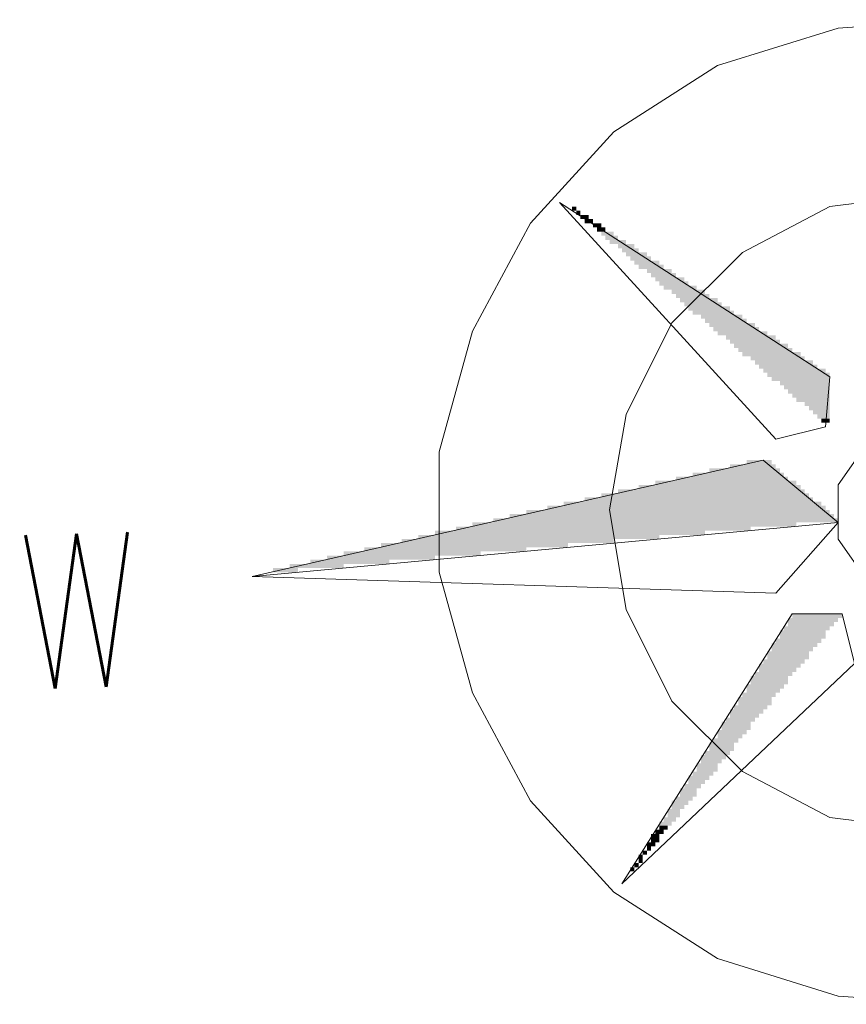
# Model space of a CAD drawing. Header units: millimetres. Extents: x -587 to 33545, y -26688 to 22494.
# Tile 68 of 256: x 12215 to 12384, y 7689 to 7889. Entities that reach past the tile are written whole.
import ezdxf

# ---------------------------------------------------------------- set-up
doc = ezdxf.new("R2010")
doc.units = ezdxf.units.MM
doc.header["$MEASUREMENT"] = 0
doc.layers.add('Nowe_820-G Rysunki Obrazki_Nr_pióra__1', color=7, linetype='Continuous', lineweight=13)
doc.layers.add('Nowe_820-G Rysunki Obrazki_Nr_pióra__23', color=7, linetype='Continuous', lineweight=15)
doc.styles.add('STYL_AUTOMATYCZNY_1', font='romans__.ttf', dxfattribs={"width": 0.771708})

msp = doc.modelspace()

# ---------------------------------------------------------------- hatches: boundary and pattern name
at = {"layer": 'Nowe_820-G Rysunki Obrazki_Nr_pióra__1', "linetype": 'Continuous', "lineweight": 0, "true_color": 0x000000}
for points in [[(12328.52, 7851.09), (12327.67, 7851.09), (12327.67, 7850.24), (12328.52, 7850.24)], [(12328.52, 7851.09), (12327.67, 7851.09), (12327.67, 7850.24), (12328.52, 7850.24)], [(12328.52, 7849.39), (12329.37, 7849.39), (12329.37, 7850.24), (12328.52, 7850.24)], [(12328.52, 7849.39), (12329.37, 7849.39), (12329.37, 7850.24), (12328.52, 7850.24)], [(12329.37, 7848.55), (12331.06, 7848.55), (12331.06, 7849.39), (12329.37, 7849.39)], [(12329.37, 7848.55), (12331.06, 7848.55), (12331.06, 7849.39), (12329.37, 7849.39)], [(12330.21, 7847.7), (12331.91, 7847.7), (12331.91, 7848.55), (12330.21, 7848.55)], [(12330.21, 7847.7), (12331.91, 7847.7), (12331.91, 7848.55), (12330.21, 7848.55)], [(12331.91, 7846.85), (12333.6, 7846.85), (12333.6, 7847.7), (12331.91, 7847.7)], [(12331.91, 7846.85), (12333.6, 7846.85), (12333.6, 7847.7), (12331.91, 7847.7)], [(12332.75, 7846.01), (12334.45, 7846.01), (12334.45, 7846.85), (12332.75, 7846.85)], [(12332.75, 7846.01), (12334.45, 7846.01), (12334.45, 7846.85), (12332.75, 7846.85)], [(12333.6, 7845.16), (12336.14, 7845.16), (12336.14, 7846.01), (12333.6, 7846.01)], [(12333.6, 7845.16), (12336.14, 7845.16), (12336.14, 7846.01), (12333.6, 7846.01)], [(12334.45, 7844.31), (12336.99, 7844.31), (12336.99, 7845.16), (12334.45, 7845.16)], [(12334.45, 7844.31), (12336.99, 7844.31), (12336.99, 7845.16), (12334.45, 7845.16)], [(12335.29, 7843.47), (12338.68, 7843.47), (12338.68, 7844.31), (12335.29, 7844.31)], [(12335.29, 7843.47), (12338.68, 7843.47), (12338.68, 7844.31), (12335.29, 7844.31)], [(12336.99, 7842.62), (12340.37, 7842.62), (12340.37, 7843.47), (12336.99, 7843.47)], [(12336.99, 7842.62), (12340.37, 7842.62), (12340.37, 7843.47), (12336.99, 7843.47)], [(12337.83, 7841.77), (12341.22, 7841.77), (12341.22, 7842.62), (12337.83, 7842.62)], [(12337.83, 7841.77), (12341.22, 7841.77), (12341.22, 7842.62), (12337.83, 7842.62)], [(12338.68, 7840.93), (12342.91, 7840.93), (12342.91, 7841.77), (12338.68, 7841.77)], [(12338.68, 7840.93), (12342.91, 7840.93), (12342.91, 7841.77), (12338.68, 7841.77)], [(12339.53, 7840.08), (12343.76, 7840.08), (12343.76, 7840.93), (12339.53, 7840.93)], [(12339.53, 7840.08), (12343.76, 7840.08), (12343.76, 7840.93), (12339.53, 7840.93)], [(12340.37, 7839.23), (12345.45, 7839.23), (12345.45, 7840.08), (12340.37, 7840.08)], [(12340.37, 7839.23), (12345.45, 7839.23), (12345.45, 7840.08), (12340.37, 7840.08)], [(12341.22, 7838.39), (12346.3, 7838.39), (12346.3, 7839.23), (12341.22, 7839.23)], [(12341.22, 7838.39), (12346.3, 7838.39), (12346.3, 7839.23), (12341.22, 7839.23)], [(12342.91, 7837.54), (12347.99, 7837.54), (12347.99, 7838.39), (12342.91, 7838.39)], [(12342.91, 7837.54), (12347.99, 7837.54), (12347.99, 7838.39), (12342.91, 7838.39)], [(12343.76, 7836.69), (12348.84, 7836.69), (12348.84, 7837.54), (12343.76, 7837.54)], [(12343.76, 7836.69), (12348.84, 7836.69), (12348.84, 7837.54), (12343.76, 7837.54)], [(12344.61, 7835.85), (12350.53, 7835.85), (12350.53, 7836.69), (12344.61, 7836.69)], [(12344.61, 7835.85), (12350.53, 7835.85), (12350.53, 7836.69), (12344.61, 7836.69)], [(12345.45, 7835), (12351.38, 7835), (12351.38, 7835.85), (12345.45, 7835.85)], [(12345.45, 7835), (12351.38, 7835), (12351.38, 7835.85), (12345.45, 7835.85)], [(12346.3, 7834.15), (12353.07, 7834.15), (12353.07, 7835), (12346.3, 7835)], [(12346.3, 7834.15), (12353.07, 7834.15), (12353.07, 7835), (12346.3, 7835)], [(12347.99, 7833.31), (12354.77, 7833.31), (12354.77, 7834.15), (12347.99, 7834.15)], [(12347.99, 7833.31), (12354.77, 7833.31), (12354.77, 7834.15), (12347.99, 7834.15)], [(12348.84, 7832.46), (12355.61, 7832.46), (12355.61, 7833.31), (12348.84, 7833.31)], [(12348.84, 7832.46), (12355.61, 7832.46), (12355.61, 7833.31), (12348.84, 7833.31)], [(12349.69, 7831.61), (12357.31, 7831.61), (12357.31, 7832.46), (12349.69, 7832.46)], [(12349.69, 7831.61), (12357.31, 7831.61), (12357.31, 7832.46), (12349.69, 7832.46)], [(12350.53, 7830.77), (12358.15, 7830.77), (12358.15, 7831.61), (12350.53, 7831.61)], [(12350.53, 7830.77), (12358.15, 7830.77), (12358.15, 7831.61), (12350.53, 7831.61)], [(12351.38, 7829.92), (12359.85, 7829.92), (12359.85, 7830.77), (12351.38, 7830.77)], [(12351.38, 7829.92), (12359.85, 7829.92), (12359.85, 7830.77), (12351.38, 7830.77)], [(12352.23, 7829.07), (12360.69, 7829.07), (12360.69, 7829.92), (12352.23, 7829.92)], [(12352.23, 7829.07), (12360.69, 7829.07), (12360.69, 7829.92), (12352.23, 7829.92)], [(12353.92, 7828.23), (12362.39, 7828.23), (12362.39, 7829.07), (12353.92, 7829.07)], [(12353.92, 7828.23), (12362.39, 7828.23), (12362.39, 7829.07), (12353.92, 7829.07)], [(12354.77, 7827.38), (12363.23, 7827.38), (12363.23, 7828.23), (12354.77, 7828.23)], [(12354.77, 7827.38), (12363.23, 7827.38), (12363.23, 7828.23), (12354.77, 7828.23)], [(12355.61, 7826.53), (12364.93, 7826.53), (12364.93, 7827.38), (12355.61, 7827.38)], [(12355.61, 7826.53), (12364.93, 7826.53), (12364.93, 7827.38), (12355.61, 7827.38)], [(12356.46, 7825.69), (12365.77, 7825.69), (12365.77, 7826.53), (12356.46, 7826.53)], [(12356.46, 7825.69), (12365.77, 7825.69), (12365.77, 7826.53), (12356.46, 7826.53)], [(12357.31, 7824.84), (12367.47, 7824.84), (12367.47, 7825.69), (12357.31, 7825.69)], [(12357.31, 7824.84), (12367.47, 7824.84), (12367.47, 7825.69), (12357.31, 7825.69)], [(12359, 7823.99), (12369.16, 7823.99), (12369.16, 7824.84), (12359, 7824.84)], [(12359, 7823.99), (12369.16, 7823.99), (12369.16, 7824.84), (12359, 7824.84)], [(12359.85, 7823.15), (12370.01, 7823.15), (12370.01, 7823.99), (12359.85, 7823.99)], [(12359.85, 7823.15), (12370.01, 7823.15), (12370.01, 7823.99), (12359.85, 7823.99)], [(12360.69, 7822.3), (12371.7, 7822.3), (12371.7, 7823.15), (12360.69, 7823.15)], [(12360.69, 7822.3), (12371.7, 7822.3), (12371.7, 7823.15), (12360.69, 7823.15)], [(12361.54, 7821.45), (12372.55, 7821.45), (12372.55, 7822.3), (12361.54, 7822.3)], [(12361.54, 7821.45), (12372.55, 7821.45), (12372.55, 7822.3), (12361.54, 7822.3)], [(12362.39, 7820.61), (12374.24, 7820.61), (12374.24, 7821.45), (12362.39, 7821.45)], [(12362.39, 7820.61), (12374.24, 7820.61), (12374.24, 7821.45), (12362.39, 7821.45)], [(12364.08, 7819.76), (12375.09, 7819.76), (12375.09, 7820.61), (12364.08, 7820.61)], [(12364.08, 7819.76), (12375.09, 7819.76), (12375.09, 7820.61), (12364.08, 7820.61)], [(12364.93, 7818.91), (12376.78, 7818.91), (12376.78, 7819.76), (12364.93, 7819.76)], [(12364.93, 7818.91), (12376.78, 7818.91), (12376.78, 7819.76), (12364.93, 7819.76)], [(12365.77, 7818.07), (12377.63, 7818.07), (12377.63, 7818.91), (12365.77, 7818.91)], [(12365.77, 7818.07), (12377.63, 7818.07), (12377.63, 7818.91), (12365.77, 7818.91)], [(12366.62, 7817.22), (12379.32, 7817.22), (12379.32, 7818.07), (12366.62, 7818.07)], [(12366.62, 7817.22), (12379.32, 7817.22), (12379.32, 7818.07), (12366.62, 7818.07)], [(12367.47, 7816.37), (12380.17, 7816.37), (12380.17, 7817.22), (12367.47, 7817.22)], [(12367.47, 7816.37), (12380.17, 7816.37), (12380.17, 7817.22), (12367.47, 7817.22)], [(12368.31, 7815.53), (12380.17, 7815.53), (12380.17, 7816.37), (12368.31, 7816.37)], [(12368.31, 7815.53), (12380.17, 7815.53), (12380.17, 7816.37), (12368.31, 7816.37)], [(12370.01, 7814.68), (12380.17, 7814.68), (12380.17, 7815.53), (12370.01, 7815.53)], [(12370.01, 7814.68), (12380.17, 7814.68), (12380.17, 7815.53), (12370.01, 7815.53)], [(12370.85, 7813.83), (12380.17, 7813.83), (12380.17, 7814.68), (12370.85, 7814.68)], [(12370.85, 7813.83), (12380.17, 7813.83), (12380.17, 7814.68), (12370.85, 7814.68)], [(12371.7, 7812.99), (12380.17, 7812.99), (12380.17, 7813.83), (12371.7, 7813.83)], [(12371.7, 7812.99), (12380.17, 7812.99), (12380.17, 7813.83), (12371.7, 7813.83)], [(12372.55, 7812.14), (12380.17, 7812.14), (12380.17, 7812.99), (12372.55, 7812.99)], [(12372.55, 7812.14), (12380.17, 7812.14), (12380.17, 7812.99), (12372.55, 7812.99)], [(12373.39, 7811.29), (12380.17, 7811.29), (12380.17, 7812.14), (12373.39, 7812.14)], [(12373.39, 7811.29), (12380.17, 7811.29), (12380.17, 7812.14), (12373.39, 7812.14)], [(12375.09, 7810.45), (12380.17, 7810.45), (12380.17, 7811.29), (12375.09, 7811.29)], [(12375.09, 7810.45), (12380.17, 7810.45), (12380.17, 7811.29), (12375.09, 7811.29)], [(12375.93, 7809.6), (12380.17, 7809.6), (12380.17, 7810.45), (12375.93, 7810.45)], [(12375.93, 7809.6), (12380.17, 7809.6), (12380.17, 7810.45), (12375.93, 7810.45)], [(12376.78, 7808.75), (12380.17, 7808.75), (12380.17, 7809.6), (12376.78, 7809.6)], [(12376.78, 7808.75), (12380.17, 7808.75), (12380.17, 7809.6), (12376.78, 7809.6)], [(12377.63, 7807.91), (12380.17, 7807.91), (12380.17, 7808.75), (12377.63, 7808.75)], [(12377.63, 7807.91), (12380.17, 7807.91), (12380.17, 7808.75), (12377.63, 7808.75)], [(12378.47, 7807.91), (12378.47, 7807.06), (12380.17, 7807.06), (12380.17, 7807.91)], [(12378.47, 7807.91), (12378.47, 7807.06), (12380.17, 7807.06), (12380.17, 7807.91)], [(12355.61, 7796.9), (12370.01, 7796.9), (12370.01, 7797.75), (12355.61, 7797.75)], [(12355.61, 7796.9), (12370.01, 7796.9), (12370.01, 7797.75), (12355.61, 7797.75)], [(12359.85, 7797.75), (12369.16, 7797.75), (12369.16, 7798.59), (12359.85, 7798.59)], [(12359.85, 7797.75), (12369.16, 7797.75), (12369.16, 7798.59), (12359.85, 7798.59)], [(12363.23, 7798.59), (12368.31, 7798.59), (12368.31, 7799.44), (12363.23, 7799.44)], [(12363.23, 7798.59), (12368.31, 7798.59), (12368.31, 7799.44), (12363.23, 7799.44)], [(12348.84, 7795.21), (12371.7, 7795.21), (12371.7, 7796.05), (12348.84, 7796.05)], [(12348.84, 7795.21), (12371.7, 7795.21), (12371.7, 7796.05), (12348.84, 7796.05)], [(12352.23, 7796.05), (12370.85, 7796.05), (12370.85, 7796.9), (12352.23, 7796.9)], [(12352.23, 7796.05), (12370.85, 7796.05), (12370.85, 7796.9), (12352.23, 7796.9)], [(12341.22, 7793.51), (12374.24, 7793.51), (12374.24, 7794.36), (12341.22, 7794.36)], [(12341.22, 7793.51), (12374.24, 7793.51), (12374.24, 7794.36), (12341.22, 7794.36)], [(12344.61, 7794.36), (12373.39, 7794.36), (12373.39, 7795.21), (12344.61, 7795.21)], [(12344.61, 7794.36), (12373.39, 7794.36), (12373.39, 7795.21), (12344.61, 7795.21)], [(12330.21, 7790.97), (12376.78, 7790.97), (12376.78, 7791.82), (12330.21, 7791.82)], [(12330.21, 7790.97), (12376.78, 7790.97), (12376.78, 7791.82), (12330.21, 7791.82)], [(12333.6, 7791.82), (12375.93, 7791.82), (12375.93, 7792.67), (12333.6, 7792.67)], [(12333.6, 7791.82), (12375.93, 7791.82), (12375.93, 7792.67), (12333.6, 7792.67)], [(12336.99, 7792.67), (12375.09, 7792.67), (12375.09, 7793.51), (12336.99, 7793.51)], [(12336.99, 7792.67), (12375.09, 7792.67), (12375.09, 7793.51), (12336.99, 7793.51)], [(12322.59, 7789.28), (12379.32, 7789.28), (12379.32, 7790.13), (12322.59, 7790.13)], [(12322.59, 7789.28), (12379.32, 7789.28), (12379.32, 7790.13), (12322.59, 7790.13)], [(12325.98, 7790.13), (12378.47, 7790.13), (12378.47, 7790.97), (12325.98, 7790.97)], [(12325.98, 7790.13), (12378.47, 7790.13), (12378.47, 7790.97), (12325.98, 7790.97)], [(12314.97, 7787.59), (12381.01, 7787.59), (12381.01, 7788.43), (12314.97, 7788.43)], [(12314.97, 7787.59), (12381.01, 7787.59), (12381.01, 7788.43), (12314.97, 7788.43)], [(12318.36, 7788.43), (12380.17, 7788.43), (12380.17, 7789.28), (12318.36, 7789.28)], [(12318.36, 7788.43), (12380.17, 7788.43), (12380.17, 7789.28), (12318.36, 7789.28)], [(12303.97, 7785.05), (12364.08, 7785.05), (12364.08, 7785.89), (12303.97, 7785.89)], [(12303.97, 7785.05), (12364.08, 7785.05), (12364.08, 7785.89), (12303.97, 7785.89)], [(12307.35, 7785.89), (12373.39, 7785.89), (12373.39, 7786.74), (12307.35, 7786.74)], [(12307.35, 7785.89), (12373.39, 7785.89), (12373.39, 7786.74), (12307.35, 7786.74)], [(12311.59, 7786.74), (12381.86, 7786.74), (12381.86, 7787.59), (12311.59, 7787.59)], [(12311.59, 7786.74), (12381.86, 7786.74), (12381.86, 7787.59), (12311.59, 7787.59)], [(12296.35, 7783.35), (12345.45, 7783.35), (12345.45, 7784.2), (12296.35, 7784.2)], [(12296.35, 7783.35), (12345.45, 7783.35), (12345.45, 7784.2), (12296.35, 7784.2)], [(12299.73, 7784.2), (12354.77, 7784.2), (12354.77, 7785.05), (12299.73, 7785.05)], [(12299.73, 7784.2), (12354.77, 7784.2), (12354.77, 7785.05), (12299.73, 7785.05)], [(12285.34, 7780.81), (12318.36, 7780.81), (12318.36, 7781.66), (12285.34, 7781.66)], [(12285.34, 7780.81), (12318.36, 7780.81), (12318.36, 7781.66), (12285.34, 7781.66)], [(12288.73, 7781.66), (12326.83, 7781.66), (12326.83, 7782.51), (12288.73, 7782.51)], [(12288.73, 7781.66), (12326.83, 7781.66), (12326.83, 7782.51), (12288.73, 7782.51)], [(12292.96, 7782.51), (12336.14, 7782.51), (12336.14, 7783.35), (12292.96, 7783.35)], [(12292.96, 7782.51), (12336.14, 7782.51), (12336.14, 7783.35), (12292.96, 7783.35)], [(12277.72, 7779.12), (12299.73, 7779.12), (12299.73, 7779.97), (12277.72, 7779.97)], [(12277.72, 7779.12), (12299.73, 7779.12), (12299.73, 7779.97), (12277.72, 7779.97)], [(12281.11, 7779.97), (12309.05, 7779.97), (12309.05, 7780.81), (12281.11, 7780.81)], [(12281.11, 7779.97), (12309.05, 7779.97), (12309.05, 7780.81), (12281.11, 7780.81)], [(12270.1, 7777.43), (12281.11, 7777.43), (12281.11, 7778.27), (12270.1, 7778.27)], [(12270.1, 7777.43), (12281.11, 7777.43), (12281.11, 7778.27), (12270.1, 7778.27)], [(12274.33, 7778.27), (12290.42, 7778.27), (12290.42, 7779.12), (12274.33, 7779.12)], [(12274.33, 7778.27), (12290.42, 7778.27), (12290.42, 7779.12), (12274.33, 7779.12)], [(12266.71, 7776.58), (12271.79, 7776.58), (12271.79, 7777.43), (12266.71, 7777.43)], [(12266.71, 7776.58), (12271.79, 7776.58), (12271.79, 7777.43), (12266.71, 7777.43)], [(12372.55, 7767.27), (12382.71, 7767.27), (12382.71, 7768.11), (12372.55, 7768.11)], [(12372.55, 7767.27), (12382.71, 7767.27), (12382.71, 7768.11), (12372.55, 7768.11)], [(12370.85, 7764.73), (12380.17, 7764.73), (12380.17, 7765.57), (12370.85, 7765.57)], [(12370.85, 7764.73), (12380.17, 7764.73), (12380.17, 7765.57), (12370.85, 7765.57)], [(12371.7, 7766.42), (12381.86, 7766.42), (12381.86, 7767.27), (12371.7, 7767.27)], [(12371.7, 7766.42), (12381.86, 7766.42), (12381.86, 7767.27), (12371.7, 7767.27)], [(12371.7, 7765.57), (12381.01, 7765.57), (12381.01, 7766.42), (12371.7, 7766.42)], [(12371.7, 7765.57), (12381.01, 7765.57), (12381.01, 7766.42), (12371.7, 7766.42)], [(12370.01, 7763.03), (12379.32, 7763.03), (12379.32, 7764.73), (12370.01, 7764.73)], [(12370.01, 7763.03), (12379.32, 7763.03), (12379.32, 7764.73), (12370.01, 7764.73)], [(12368.31, 7761.34), (12377.63, 7761.34), (12377.63, 7762.19), (12368.31, 7762.19)], [(12368.31, 7761.34), (12377.63, 7761.34), (12377.63, 7762.19), (12368.31, 7762.19)], [(12369.16, 7762.19), (12378.47, 7762.19), (12378.47, 7763.03), (12369.16, 7763.03)], [(12369.16, 7762.19), (12378.47, 7762.19), (12378.47, 7763.03), (12369.16, 7763.03)], [(12367.47, 7758.8), (12375.93, 7758.8), (12375.93, 7760.49), (12367.47, 7760.49)], [(12367.47, 7758.8), (12375.93, 7758.8), (12375.93, 7760.49), (12367.47, 7760.49)], [(12368.31, 7760.49), (12376.78, 7760.49), (12376.78, 7761.34), (12368.31, 7761.34)], [(12368.31, 7760.49), (12376.78, 7760.49), (12376.78, 7761.34), (12368.31, 7761.34)], [(12365.77, 7757.11), (12374.24, 7757.11), (12374.24, 7757.95), (12365.77, 7757.95)], [(12365.77, 7757.11), (12374.24, 7757.11), (12374.24, 7757.95), (12365.77, 7757.95)], [(12366.62, 7757.95), (12375.09, 7757.95), (12375.09, 7758.8), (12366.62, 7758.8)], [(12366.62, 7757.95), (12375.09, 7757.95), (12375.09, 7758.8), (12366.62, 7758.8)], [(12364.93, 7755.41), (12372.55, 7755.41), (12372.55, 7756.26), (12364.93, 7756.26)], [(12364.93, 7755.41), (12372.55, 7755.41), (12372.55, 7756.26), (12364.93, 7756.26)], [(12365.77, 7756.26), (12373.39, 7756.26), (12373.39, 7757.11), (12365.77, 7757.11)], [(12365.77, 7756.26), (12373.39, 7756.26), (12373.39, 7757.11), (12365.77, 7757.11)], [(12363.23, 7752.87), (12370.85, 7752.87), (12370.85, 7753.72), (12363.23, 7753.72)], [(12363.23, 7752.87), (12370.85, 7752.87), (12370.85, 7753.72), (12363.23, 7753.72)], [(12364.08, 7753.72), (12371.7, 7753.72), (12371.7, 7755.41), (12364.08, 7755.41)], [(12364.08, 7753.72), (12371.7, 7753.72), (12371.7, 7755.41), (12364.08, 7755.41)], [(12362.39, 7751.18), (12369.16, 7751.18), (12369.16, 7752.03), (12362.39, 7752.03)], [(12362.39, 7751.18), (12369.16, 7751.18), (12369.16, 7752.03), (12362.39, 7752.03)], [(12363.23, 7752.03), (12370.01, 7752.03), (12370.01, 7752.87), (12363.23, 7752.87)], [(12363.23, 7752.03), (12370.01, 7752.03), (12370.01, 7752.87), (12363.23, 7752.87)], [(12361.54, 7749.49), (12368.31, 7749.49), (12368.31, 7751.18), (12361.54, 7751.18)], [(12361.54, 7749.49), (12368.31, 7749.49), (12368.31, 7751.18), (12361.54, 7751.18)], [(12359.85, 7747.79), (12366.62, 7747.79), (12366.62, 7748.64), (12359.85, 7748.64)], [(12359.85, 7747.79), (12366.62, 7747.79), (12366.62, 7748.64), (12359.85, 7748.64)], [(12359.85, 7746.95), (12365.77, 7746.95), (12365.77, 7747.79), (12359.85, 7747.79)], [(12359.85, 7746.95), (12365.77, 7746.95), (12365.77, 7747.79), (12359.85, 7747.79)], [(12360.69, 7748.64), (12367.47, 7748.64), (12367.47, 7749.49), (12360.69, 7749.49)], [(12360.69, 7748.64), (12367.47, 7748.64), (12367.47, 7749.49), (12360.69, 7749.49)], [(12358.15, 7744.41), (12364.08, 7744.41), (12364.08, 7746.1), (12358.15, 7746.1)], [(12358.15, 7744.41), (12364.08, 7744.41), (12364.08, 7746.1), (12358.15, 7746.1)], [(12359, 7746.1), (12364.93, 7746.1), (12364.93, 7746.95), (12359, 7746.95)], [(12359, 7746.1), (12364.93, 7746.1), (12364.93, 7746.95), (12359, 7746.95)], [(12357.31, 7743.56), (12363.23, 7743.56), (12363.23, 7744.41), (12357.31, 7744.41)], [(12357.31, 7743.56), (12363.23, 7743.56), (12363.23, 7744.41), (12357.31, 7744.41)], [(12357.31, 7742.71), (12362.39, 7742.71), (12362.39, 7743.56), (12357.31, 7743.56)], [(12357.31, 7742.71), (12362.39, 7742.71), (12362.39, 7743.56), (12357.31, 7743.56)], [(12355.61, 7740.17), (12360.69, 7740.17), (12360.69, 7741.87), (12355.61, 7741.87)], [(12355.61, 7740.17), (12360.69, 7740.17), (12360.69, 7741.87), (12355.61, 7741.87)], [(12356.46, 7741.87), (12361.54, 7741.87), (12361.54, 7742.71), (12356.46, 7742.71)], [(12356.46, 7741.87), (12361.54, 7741.87), (12361.54, 7742.71), (12356.46, 7742.71)], [(12354.77, 7739.33), (12359.85, 7739.33), (12359.85, 7740.17), (12354.77, 7740.17)], [(12354.77, 7739.33), (12359.85, 7739.33), (12359.85, 7740.17), (12354.77, 7740.17)], [(12353.07, 7735.94), (12357.31, 7735.94), (12357.31, 7737.63), (12353.07, 7737.63)], [(12353.07, 7735.94), (12357.31, 7735.94), (12357.31, 7737.63), (12353.07, 7737.63)], [(12353.92, 7738.48), (12359, 7738.48), (12359, 7739.33), (12353.92, 7739.33)], [(12353.92, 7738.48), (12359, 7738.48), (12359, 7739.33), (12353.92, 7739.33)], [(12353.92, 7737.63), (12358.15, 7737.63), (12358.15, 7738.48), (12353.92, 7738.48)], [(12353.92, 7737.63), (12358.15, 7737.63), (12358.15, 7738.48), (12353.92, 7738.48)], [(12352.23, 7735.09), (12356.46, 7735.09), (12356.46, 7735.94), (12352.23, 7735.94)], [(12352.23, 7735.09), (12356.46, 7735.09), (12356.46, 7735.94), (12352.23, 7735.94)], [(12351.38, 7734.25), (12355.61, 7734.25), (12355.61, 7735.09), (12351.38, 7735.09)], [(12351.38, 7734.25), (12355.61, 7734.25), (12355.61, 7735.09), (12351.38, 7735.09)], [(12351.38, 7733.4), (12354.77, 7733.4), (12354.77, 7734.25), (12351.38, 7734.25)], [(12351.38, 7733.4), (12354.77, 7733.4), (12354.77, 7734.25), (12351.38, 7734.25)], [(12349.69, 7730.86), (12353.07, 7730.86), (12353.07, 7732.55), (12349.69, 7732.55)], [(12349.69, 7730.86), (12353.07, 7730.86), (12353.07, 7732.55), (12349.69, 7732.55)], [(12350.53, 7732.55), (12353.92, 7732.55), (12353.92, 7733.4), (12350.53, 7733.4)], [(12350.53, 7732.55), (12353.92, 7732.55), (12353.92, 7733.4), (12350.53, 7733.4)], [(12347.99, 7729.17), (12351.38, 7729.17), (12351.38, 7730.01), (12347.99, 7730.01)], [(12347.99, 7729.17), (12351.38, 7729.17), (12351.38, 7730.01), (12347.99, 7730.01)], [(12348.84, 7730.01), (12352.23, 7730.01), (12352.23, 7730.86), (12348.84, 7730.86)], [(12348.84, 7730.01), (12352.23, 7730.01), (12352.23, 7730.86), (12348.84, 7730.86)], [(12347.15, 7726.63), (12349.69, 7726.63), (12349.69, 7728.32), (12347.15, 7728.32)], [(12347.15, 7726.63), (12349.69, 7726.63), (12349.69, 7728.32), (12347.15, 7728.32)], [(12347.99, 7728.32), (12350.53, 7728.32), (12350.53, 7729.17), (12347.99, 7729.17)], [(12347.99, 7728.32), (12350.53, 7728.32), (12350.53, 7729.17), (12347.99, 7729.17)], [(12345.45, 7724.93), (12347.99, 7724.93), (12347.99, 7725.78), (12345.45, 7725.78)], [(12345.45, 7724.93), (12347.99, 7724.93), (12347.99, 7725.78), (12345.45, 7725.78)], [(12346.3, 7725.78), (12348.84, 7725.78), (12348.84, 7726.63), (12346.3, 7726.63)], [(12346.3, 7725.78), (12348.84, 7725.78), (12348.84, 7726.63), (12346.3, 7726.63)], [(12344.61, 7723.24), (12346.3, 7723.24), (12346.3, 7724.09), (12344.61, 7724.09)], [(12344.61, 7723.24), (12346.3, 7723.24), (12346.3, 7724.09), (12344.61, 7724.09)], [(12345.45, 7724.09), (12347.15, 7724.09), (12347.15, 7724.93), (12345.45, 7724.93)], [(12345.45, 7724.09), (12347.15, 7724.09), (12347.15, 7724.93), (12345.45, 7724.93)], [(12342.91, 7720.7), (12344.61, 7720.7), (12344.61, 7721.55), (12342.91, 7721.55)], [(12342.91, 7720.7), (12344.61, 7720.7), (12344.61, 7721.55), (12342.91, 7721.55)], [(12343.76, 7721.55), (12345.45, 7721.55), (12345.45, 7723.24), (12343.76, 7723.24)], [(12343.76, 7721.55), (12345.45, 7721.55), (12345.45, 7723.24), (12343.76, 7723.24)], [(12342.07, 7719.01), (12342.91, 7719.01), (12342.91, 7719.85), (12342.07, 7719.85)], [(12342.07, 7719.01), (12342.91, 7719.01), (12342.91, 7719.85), (12342.07, 7719.85)], [(12342.91, 7719.85), (12343.76, 7719.85), (12343.76, 7720.7), (12342.91, 7720.7)], [(12342.91, 7719.85), (12343.76, 7719.85), (12343.76, 7720.7), (12342.91, 7720.7)], [(12341.22, 7717.31), (12342.07, 7717.31), (12342.07, 7719.01), (12341.22, 7719.01)], [(12341.22, 7717.31), (12342.07, 7717.31), (12342.07, 7719.01), (12341.22, 7719.01)], [(12339.53, 7715.62), (12340.37, 7715.62), (12340.37, 7716.47), (12339.53, 7716.47)], [(12339.53, 7715.62), (12340.37, 7715.62), (12340.37, 7716.47), (12339.53, 7716.47)], [(12340.37, 7716.47), (12341.22, 7716.47), (12341.22, 7717.31), (12340.37, 7717.31)], [(12340.37, 7716.47), (12341.22, 7716.47), (12341.22, 7717.31), (12340.37, 7717.31)]]:
    msp.add_hatch(color=18, dxfattribs=at).paths.add_polyline_path(points)

# ---------------------------------------------------------------- linework, layer by layer
at = {"layer": 'Nowe_820-G Rysunki Obrazki_Nr_pióra__23', "color": 7, "linetype": 'Continuous', "lineweight": 15}
for points in [[(12406.41, 7889.19), (12381.86, 7887.49)], [(12406.41, 7889.19), (12381.86, 7887.49)], [(12381.86, 7887.49), (12357.31, 7879.87)], [(12381.86, 7887.49), (12357.31, 7879.87)], [(12357.31, 7879.87), (12336.14, 7866.33)], [(12357.31, 7879.87), (12336.14, 7866.33)], [(12336.14, 7866.33), (12319.21, 7847.7)], [(12336.14, 7866.33), (12319.21, 7847.7)], [(12380.17, 7816.37), (12325.13, 7851.93)], [(12325.13, 7851.93), (12369.16, 7803.67)], [(12380.17, 7816.37), (12325.13, 7851.93)], [(12325.13, 7851.93), (12369.16, 7803.67)], [(12400.49, 7853.63), (12380.17, 7851.09)], [(12400.49, 7853.63), (12380.17, 7851.09)], [(12380.17, 7851.09), (12362.39, 7841.77)], [(12380.17, 7851.09), (12362.39, 7841.77)], [(12319.21, 7847.7), (12307.35, 7825.69)], [(12319.21, 7847.7), (12307.35, 7825.69)], [(12362.39, 7841.77), (12347.99, 7827.38)], [(12362.39, 7841.77), (12347.99, 7827.38)], [(12347.99, 7827.38), (12338.68, 7808.75)], [(12347.99, 7827.38), (12338.68, 7808.75)], [(12307.35, 7825.69), (12300.58, 7801.13)], [(12307.35, 7825.69), (12300.58, 7801.13)], [(12379.32, 7806.21), (12380.17, 7816.37)], [(12379.32, 7806.21), (12380.17, 7816.37)], [(12338.68, 7808.75), (12335.29, 7789.28)], [(12338.68, 7808.75), (12335.29, 7789.28)], [(12369.16, 7803.67), (12379.32, 7806.21)], [(12369.16, 7803.67), (12379.32, 7806.21)], [(12387.79, 7802.83), (12381.86, 7794.36)], [(12387.79, 7802.83), (12381.86, 7794.36)], [(12300.58, 7801.13), (12300.58, 7776.58)], [(12300.58, 7801.13), (12300.58, 7776.58)], [(12366.62, 7799.44), (12262.48, 7775.73)], [(12262.48, 7775.73), (12366.62, 7799.44)], [(12366.62, 7799.44), (12381.86, 7786.74)], [(12381.86, 7786.74), (12366.62, 7799.44)], [(12381.86, 7794.36), (12381.86, 7783.35)], [(12381.86, 7794.36), (12381.86, 7783.35)], [(12335.29, 7789.28), (12338.68, 7768.96)], [(12335.29, 7789.28), (12338.68, 7768.96)], [(12262.48, 7775.73), (12381.86, 7786.74)], [(12381.86, 7786.74), (12262.48, 7775.73)], [(12369.16, 7772.35), (12381.86, 7786.74)], [(12381.86, 7786.74), (12369.16, 7772.35)], [(12381.86, 7783.35), (12387.79, 7774.89)], [(12381.86, 7783.35), (12387.79, 7774.89)], [(12262.48, 7775.73), (12369.16, 7772.35)], [(12369.16, 7772.35), (12262.48, 7775.73)], [(12300.58, 7776.58), (12307.35, 7752.03)], [(12300.58, 7776.58), (12307.35, 7752.03)], [(12337.83, 7713.08), (12372.55, 7768.11)], [(12372.55, 7768.11), (12337.83, 7713.08)], [(12338.68, 7768.96), (12347.99, 7750.33)], [(12338.68, 7768.96), (12347.99, 7750.33)], [(12372.55, 7768.11), (12382.71, 7768.11)], [(12382.71, 7768.11), (12372.55, 7768.11)], [(12382.71, 7768.11), (12385.25, 7757.95)], [(12385.25, 7757.95), (12382.71, 7768.11)], [(12385.25, 7757.95), (12337.83, 7713.08)], [(12337.83, 7713.08), (12385.25, 7757.95)], [(12307.35, 7752.03), (12319.21, 7730.01)], [(12307.35, 7752.03), (12319.21, 7730.01)], [(12347.99, 7750.33), (12362.39, 7735.94)], [(12347.99, 7750.33), (12362.39, 7735.94)], [(12362.39, 7735.94), (12380.17, 7726.63)], [(12362.39, 7735.94), (12380.17, 7726.63)], [(12319.21, 7730.01), (12336.14, 7711.39)], [(12319.21, 7730.01), (12336.14, 7711.39)], [(12380.17, 7726.63), (12400.49, 7724.09)], [(12380.17, 7726.63), (12400.49, 7724.09)], [(12336.14, 7711.39), (12357.31, 7697.84)], [(12336.14, 7711.39), (12357.31, 7697.84)], [(12357.31, 7697.84), (12381.86, 7690.22)], [(12357.31, 7697.84), (12381.86, 7690.22)], [(12381.86, 7690.22), (12406.41, 7688.53)], [(12381.86, 7690.22), (12406.41, 7688.53)]]:
    msp.add_lwpolyline(points, dxfattribs=at)

# ---------------------------------------------------------------- texts
at = {"layer": 'Nowe_820-G Rysunki Obrazki_Nr_pióra__1', "color": 7, "linetype": 'Continuous', "lineweight": 13, "insert": (12215.07, 7752.72), "char_height": 31.3932, "attachment_point": 7, "rotation": 1.552, "style": 'STYL_AUTOMATYCZNY_1'}
msp.add_mtext('\\A1;{\\pql;\\fRomanS|b0|i0|c0|p0;\\W0.771708;W}', dxfattribs=at)

doc.saveas('drawing.dxf')
